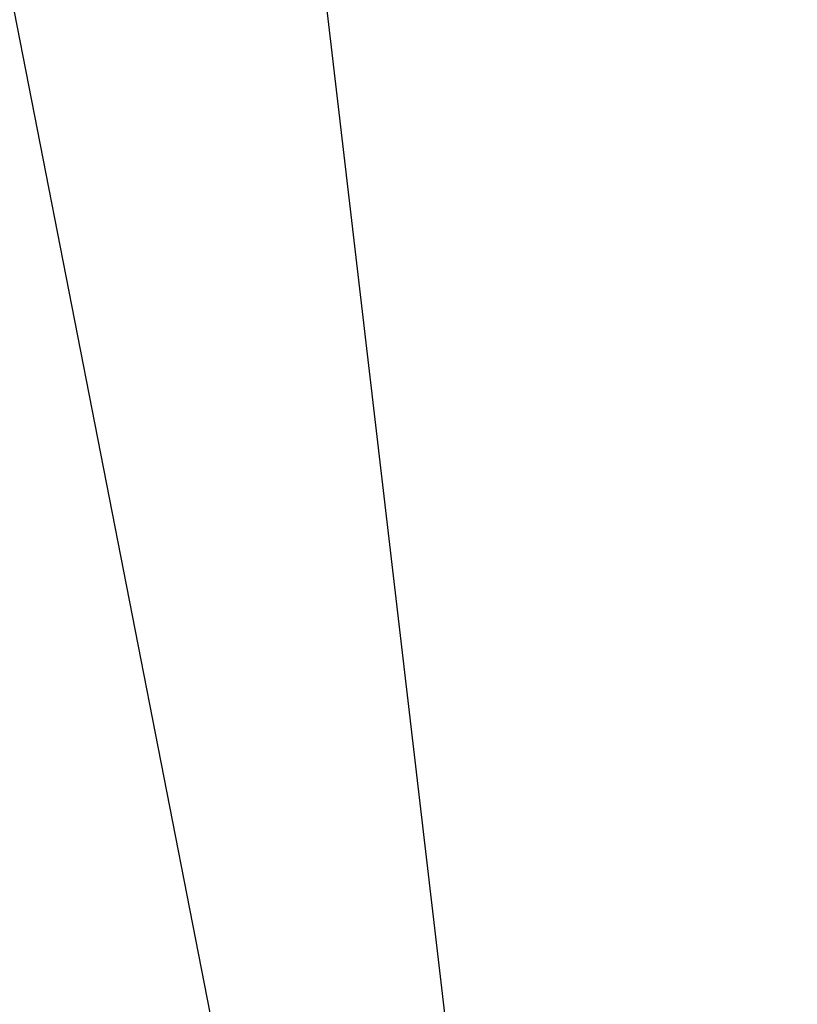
# Model space of a CAD drawing. Extents: x -0.111 to 0.111, y -0.138 to 0.
# Tile 206 of 256: x -0.04979 to -0.049604, y -0.088358 to -0.088122. Entities that reach past the tile are written whole.
import ezdxf

# ---------------------------------------------------------------- set-up
doc = ezdxf.new("R2010")
doc.units = 0
doc.layers.add('mesh', color=7, linetype='CONTINUOUS')

msp = doc.modelspace()

# ---------------------------------------------------------------- meshes
at = {"layer": 'mesh'}
mesh = msp.add_polyface(dxfattribs=at)
corners = [(-0.05033558, -0.08654898, 0.02277192), (-0.04984445, -0.08924827, 0.02255314), (-0.05036648, -0.08655377, 0.02260556), (-0.05114724, -0.08642504, 0.00749699), (-0.04986152, -0.08904029, -0.00735142), (-0.05026915, -0.08728907, -0.00759395), (-0.04981343, -0.08949263, 0.02234055), (-0.05035674, -0.08635487, -0.00776949), (-0.05049948, -0.08420806, -0.0074134), (-0.0503385, -0.08636139, -0.00753959), (-0.05045956, -0.08363333, -0.00748471), (-0.0504584, -0.08367825, -0.00727354), (-0.05029484, -0.08634517, -0.00793596), (-0.0498854, -0.08907998, -0.00758918), (-0.05014266, -0.08632477, -0.0081664), (-0.05009883, -0.0835439, -0.00801056), (-0.05029848, -0.08357646, -0.00780926), (-0.0499303, -0.08629902, -0.00834788), (-0.04960399, -0.08907939, -0.00804689), (-0.04993886, -0.08352936, -0.00811059), (-0.05049631, -0.08385498, 0.02235431), (-0.05046378, -0.08380806, 0.02251714), (-0.04977843, -0.0892579, 0.02271874), (-0.04968235, -0.08925865, 0.02287605), (-0.05017981, -0.08652873, 0.02309593), (-0.05005654, -0.08651359, 0.0232358), (-0.05027363, -0.08654063, 0.02293829), (-0.05002614, -0.08371335, 0.02309701), (-0.04990953, -0.08649594, 0.02335009), (-0.05017681, -0.08373091, 0.02298218), (-0.0503033, -0.08375344, 0.02284187), (-0.05039979, -0.08377968, 0.02268385), (-0.04977322, -0.08369784, 0.02321102), (-0.04972596, -0.08908848, -0.00790816), (-0.05039526, -0.08360364, -0.00765133)]
mesh.append_faces([[corners[k] for k in face] for face in [(0, 1, 2, 2), (3, 4, 5, 5), (2, 6, 3, 3), (7, 8, 9, 9), (10, 8, 7, 7), (10, 11, 8, 8), (10, 7, 12, 12), (7, 13, 12, 12), (9, 5, 7, 7), (14, 15, 16, 16), (14, 17, 15, 15), (18, 17, 14, 14), (19, 15, 17, 17), (20, 21, 0, 0), (0, 2, 20, 20), (22, 1, 0, 0), (23, 24, 25, 25), (22, 26, 24, 24), (0, 26, 22, 22), (0, 21, 26, 26), (25, 27, 28, 28), (25, 29, 27, 27), (24, 29, 25, 25), (24, 30, 29, 29), (26, 30, 24, 24), (26, 31, 30, 30), (21, 31, 26, 26), (27, 32, 28, 28), (14, 12, 33, 33), (16, 12, 14, 14), (16, 34, 12, 12), (34, 10, 12, 12), (3, 9, 8, 8), (3, 5, 9, 9), (3, 20, 2, 2)]])

doc.saveas('drawing.dxf')
